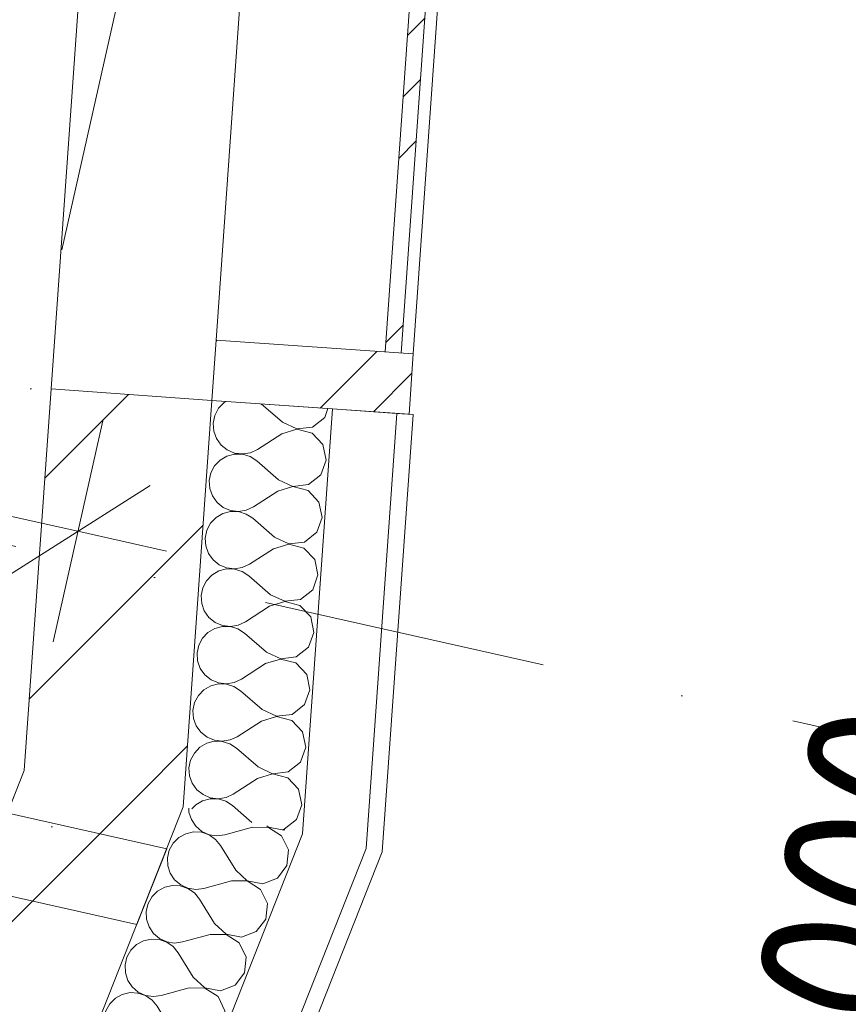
# Model space of a CAD drawing. Header units: millimetres. Extents: x -7213913 to -6930480, y 6129472 to 6353620.
# Tile 122 of 256: x -7186320 to -7185292, y 6170012 to 6171233. Entities that reach past the tile are written whole.
import ezdxf
from ezdxf.enums import TextEntityAlignment as Align

# ---------------------------------------------------------------- set-up
doc = ezdxf.new("R2010")
doc.units = ezdxf.units.MM
doc.header["$MEASUREMENT"] = 0
doc.set_wipeout_variables(frame=1)
doc.linetypes.add('Wipeout_Contour', pattern=[1000, 0, -1000])
doc.linetypes.add('Штрихпунктирная', pattern=[670.277762, 352.777767, -176.388884, 0, -141.111112])
for name, color, linetype in [('S - квартира_помещение.АР', 7, 'Continuous'), ('АР-Стены_внешние_.АР', 7, 'Continuous'), ('АР-Стены_Наружные ВИТРАЖ', 7, 'Continuous'), ('АР-Стены_Перегородки_межквартирные_200.АР', 7, 'Continuous'), ('АР-Чертеж-Оси_Осевые размеры.АР', 7, 'Continuous'), ('АР-Чертеж-Размеры.АР', 7, 'Continuous')]:
    doc.layers.add(name, color=color, linetype=linetype)
for name, color, linetype, lineweight in [('S - квартира_помещение.АР_Ном._пера__2', 8, 'Continuous', 15), ('АР-Стены_внешние_.АР_Ном._пера__1', 7, 'Continuous', 0), ('АР-Стены_Наружные ВИТРАЖ_Ном._пера__120', 7, 'Continuous', 0), ('АР-Стены_Перегородки_межквартирные_200.АР_Ном._пера__1', 7, 'Continuous', 30), ('АР-Чертеж-Оси_Осевые размеры.АР_Ном._пера__120', 7, 'Continuous', 0), ('АР-Чертеж-Размеры.АР_Ном._пера__1', 7, 'Continuous', 0), ('Паспорта Зон Archicad_Ном._пера__1', 7, 'Continuous', 0)]:
    doc.layers.add(name, color=color, linetype=linetype, lineweight=lineweight)
doc.styles.add('РЎР“Р•РќР•Р\xa0Р\x98Р\xa0_РЎРўР\x98Р›Р¬_1', font='txt')
doc.styles.add('РЎР“Р•РќР•Р\xa0Р\x98Р\xa0_РЎРўР\x98Р›Р¬_2', font='calibri.ttf')
doc.styles.add('РЎР“Р•РќР•Р\xa0Р\x98Р\xa0_РЎРўР\x98Р›Р¬_3', font='GOST_Common.ttf')
doc.styles.add('РЎР“Р•РќР•Р\xa0Р\x98Р\xa0_РЎРўР\x98Р›Р¬_5', font='GOTHIC.TTF')
doc.dimstyles.new('СГЕНЕРИР_СТИЛЬ__5', dxfattribs={"dimtxt": 200, "dimasz": 142.5, "dimexe": 0.18, "dimexo": 0.0625, "dimgap": 0, "dimtad": 1, "dimdec": 0, "dimzin": 0, "dimdsep": 46, "dimtxsty": 'РЎР“Р•РќР•Р\xa0Р\x98Р\xa0_РЎРўР\x98Р›Р¬_3', "dimblk": 'ARROWHEAD_6', "dimblk1": 'ARROWHEAD_6', "dimblk2": 'ARROWHEAD_6', "dimcen": 0.09, "dimse1": 1, "dimse2": 1, "dimclrd": 7, "dimclre": 7, "dimclrt": 7, "dimazin": 0, "dimtfac": 1, "dimtdec": 4, "dimtmove": 0, "dimatfit": 3, "dimfxl": 1, "dimtolj": 1, "dimtzin": 0, "dimarcsym": 0})
pattern_1 = [(45, (-6566190.34, 6562677.8), (-176.776695, 176.776695), []), (45, (-6566225.7, 6562713.15), (-176.776695, 176.776695), []), (45, (-6566261.05, 6562748.5), (-176.776695, 176.776695), [])]
pattern_2 = [(45, (-6566190.34, 6562677.8), (-127.279217, 127.279217), [])]

# ---------------------------------------------------------------- blocks, each defined once
blk = doc.blocks.new('Кухня-столовая_1_37_10', base_point=(-7189706.6, 6172379.4))
at = {"layer": 'S - квартира_помещение.АР_Ном._пера__2', "color": 8, "linetype": 'Continuous', "lineweight": 15, "flags": 128}
blk.add_lwpolyline([(-7191575.2, 6171426.9), (-7190722.4, 6171235.4), (-7190722.6, 6171234.4), (-7186334.8, 6170248.9), (-7186314, 6170301.4), (-7186280.6, 6170774.7), (-7186280.6, 6170774.7), (-7186104.1, 6173271.8), (-7188699.2, 6173854.7), (-7193260.6, 6174879.1), (-7193758.1, 6172664.2), (-7191415.5, 6172138)], close=True, dxfattribs=at)
at = {"layer": 'Паспорта Зон Archicad_Ном._пера__1', "color": 7, "lineweight": 0, "style": 'РЎР“Р•РќР•Р\xa0Р\x98Р\xa0_РЎРўР\x98Р›Р¬_1'}
blk.add_attdef('ROOM_NUMBER', text='', height=250, rotation=347.3417, dxfattribs=at).set_placement((-7188108.7, 6171939.1), align=Align.MIDDLE_CENTER)
at = {"layer": 'Паспорта Зон Archicad_Ном._пера__1', "color": 7, "lineweight": 0, "style": 'РЎР“Р•РќР•Р\xa0Р\x98Р\xa0_РЎРўР\x98Р›Р¬_2'}
blk.add_attdef('ROOM_AREA', text='', height=200, rotation=347.3417, dxfattribs=at).set_placement((-7186570.1, 6170465.7), align=Align.MIDDLE_RIGHT)
blk = doc.blocks.new('Навесная Стена_33_10', base_point=(-6566190.3, 6562677.8))
at = {"layer": 'АР-Стены_Наружные ВИТРАЖ_Ном._пера__120', "color": 7, "linetype": 'Continuous', "lineweight": 0, "flags": 128}
for points in [[(-7186013.3, 6171720.7), (-7186075.8, 6170835.4)], [(-7185768.9, 6171703.4), (-7185831.4, 6170818.1)]]:
    blk.add_lwpolyline(points, dxfattribs=at)
at = {"color": 254, "linetype": 'Wipeout_Contour', "lineweight": 0, "ltscale": 37888375.72954094}
blk.add_wipeout([(-7185846.4, 6170819.2), (-7185783.8, 6171704.5), (-7185803.8, 6171705.9), (-7185866.3, 6170820.6)], dxfattribs=at).dxf.layer = 'АР-Стены_Наружные ВИТРАЖ'
at = {"layer": 'АР-Стены_Наружные ВИТРАЖ', "linetype": 'Continuous', "lineweight": 0, "true_color": 0x000000}
h = blk.add_hatch(dxfattribs=at)
h.set_pattern_fill('АЛЮМИНИЙ_000A', color=18, style=0, pattern_type=2)
h.set_pattern_definition(pattern_1)
h.paths.add_polyline_path([(-7185846.4, 6170819.2), (-7185783.8, 6171704.5), (-7185803.8, 6171705.9), (-7185866.3, 6170820.6)])
at = {"layer": 'АР-Стены_Наружные ВИТРАЖ_Ном._пера__120', "color": 7, "linetype": 'Continuous', "lineweight": 0, "flags": 128}
blk.add_lwpolyline([(-7185846.4, 6170819.2), (-7185866.3, 6170820.6), (-7185803.8, 6171705.9), (-7185783.8, 6171704.5)], close=True, dxfattribs=at)
at = {"color": 254, "linetype": 'Wipeout_Contour', "lineweight": 0, "ltscale": 37887540.59897482}
blk.add_wipeout([(-7185831.4, 6170818.1), (-7186075.8, 6170835.4), (-7186081.1, 6170760.6), (-7185836.7, 6170743.3)], dxfattribs=at).dxf.layer = 'АР-Стены_Наружные ВИТРАЖ'
at = {"layer": 'АР-Стены_Наружные ВИТРАЖ', "linetype": 'Continuous', "lineweight": 0, "true_color": 0x000000}
h = blk.add_hatch(dxfattribs=at)
h.set_pattern_fill('АЛЮМИНИЙ_000A', color=18, style=0, pattern_type=2)
h.set_pattern_definition(pattern_1)
h.paths.add_polyline_path([(-7185831.4, 6170818.1), (-7186075.8, 6170835.4), (-7186081.1, 6170760.6), (-7185836.7, 6170743.3)])
at = {"layer": 'АР-Стены_Наружные ВИТРАЖ_Ном._пера__120', "color": 7, "linetype": 'Continuous', "lineweight": 0, "flags": 128}
blk.add_lwpolyline([(-7185831.4, 6170818.1), (-7185836.7, 6170743.3), (-7186081.1, 6170760.6), (-7186075.8, 6170835.4)], close=True, dxfattribs=at)
blk = doc.blocks.new('Стена_36_10', base_point=(-7190744.5, 6171136.8))
at = {"layer": 'АР-Стены_Перегородки_межквартирные_200.АР', "linetype": 'Continuous', "lineweight": 0, "true_color": 0x000000}
h = blk.add_hatch(dxfattribs=at)
h.set_pattern_fill('БУТ__50__000A', color=18, style=0, pattern_type=2)
h.set_pattern_definition([(45, (-6566190.34, 6562677.8), (-169.70563, 169.70563), []), (90, (-6566360.05, 6562847.5), (-216, 0), [0, -144, 0, -216]), (155, (-6566190.34, 6563017.2), (91.285545, 195.76248), [0, -105.6, 0, -182.4])])
h.paths.add_polyline_path([(-7190647, 6171114.9), (-7186174.5, 6170110.4), (-7186137.3, 6170204.5), (-7190625.1, 6171212.5)])
at = {"layer": 'АР-Стены_Перегородки_межквартирные_200.АР_Ном._пера__1', "color": 7, "linetype": 'Continuous', "lineweight": 15, "flags": 128}
for points in [[(-7186137.3, 6170204.5), (-7190625.1, 6171212.5)], [(-7190647, 6171114.9), (-7186174.5, 6170110.4)], [(-7186174.5, 6170110.4), (-7186137.3, 6170204.5)]]:
    blk.add_lwpolyline(points, dxfattribs=at)
blk = doc.blocks.new('Стена_177_10', base_point=(-7186180.8, 6170767.6))
at = {"layer": 'АР-Стены_Перегородки_межквартирные_200.АР', "linetype": 'Continuous', "lineweight": 0, "true_color": 0x000000}
h = blk.add_hatch(dxfattribs=at)
h.set_pattern_fill('БЛОКИ_БЕТОННЫЕ_ЭФФЕКТИВН_28', color=18, style=0, pattern_type=2)
h.set_pattern_definition(pattern_2)
h.paths.add_polyline_path([(-7186280.6, 6170774.7), (-7186314, 6170301.4), (-7186116.7, 6170256.5), (-7186081.1, 6170760.6)])
at = {"layer": 'АР-Стены_Перегородки_межквартирные_200.АР_Ном._пера__1', "color": 7, "linetype": 'Continuous', "lineweight": 15, "flags": 128}
for points in [[(-7186280.6, 6170774.7), (-7186314, 6170301.4)], [(-7186081.1, 6170760.6), (-7186280.6, 6170774.7)], [(-7186116.7, 6170256.5), (-7186081.1, 6170760.6)]]:
    blk.add_lwpolyline(points, dxfattribs=at)
blk = doc.blocks.new('Стена_178_10', base_point=(-7186215.3, 6170279))
at = {"layer": 'АР-Стены_Перегородки_межквартирные_200.АР', "linetype": 'Continuous', "lineweight": 0, "true_color": 0x000000}
h = blk.add_hatch(dxfattribs=at)
h.set_pattern_fill('БЛОКИ_БЕТОННЫЕ_ЭФФЕКТИВН_28', color=18, style=0, pattern_type=2)
h.set_pattern_definition(pattern_2)
h.paths.add_polyline_path([(-7186314, 6170301.4), (-7186489, 6169859), (-7186303, 6169785.5), (-7186116.7, 6170256.5)])
at = {"layer": 'АР-Стены_Перегородки_межквартирные_200.АР_Ном._пера__1', "color": 7, "linetype": 'Continuous', "lineweight": 15, "flags": 128}
for points in [[(-7186314, 6170301.4), (-7186489, 6169859)], [(-7186303, 6169785.5), (-7186116.7, 6170256.5)], [(-7186489, 6169859), (-7186303, 6169785.5)]]:
    blk.add_lwpolyline(points, dxfattribs=at)
blk = doc.blocks.new('*X719', base_point=(-6566190.3, 6562677.8))
at = {"layer": 'АР-Стены_внешние_.АР_Ном._пера__1', "color": 7, "linetype": 'Continuous', "lineweight": 0}
for p, q in [((-7186066, 6170757.8), (-7186072.9, 6170750.7)), ((-7186063.4, 6170759.3), (-7186066, 6170757.8)), ((-7185993.5, 6170733.4), (-7186019.9, 6170756.2)), ((-7186072.9, 6170750.7), (-7186077.5, 6170742)), ((-7185941.1, 6170739.5), (-7185937.2, 6170750.4)), ((-7186077.5, 6170742), (-7186079.5, 6170732.3)), ((-7186079.5, 6170732.3), (-7186078.8, 6170722.5)), ((-7185993.5, 6170733.4), (-7185975.8, 6170725.1)), ((-7185956.4, 6170727.4), (-7185941.1, 6170739.5)), ((-7186078.8, 6170722.5), (-7186075.5, 6170713.2)), ((-7185975.8, 6170724.8), (-7185994.5, 6170719.1)), ((-7185975.8, 6170725.1), (-7185956.4, 6170727.4)), ((-7185957, 6170719.9), (-7185975.8, 6170724.8)), ((-7185943.5, 6170705.7), (-7185957, 6170719.9)), ((-7186075.5, 6170713.2), (-7186069.8, 6170705.2)), ((-7185994.5, 6170719.1), (-7186024.5, 6170699.8)), ((-7186069.8, 6170705.2), (-7186062.1, 6170699.1)), ((-7186062.1, 6170699.1), (-7186053, 6170695.3)), ((-7186053, 6170695.3), (-7186043.2, 6170694.1)), ((-7186043.2, 6170694.1), (-7186033.4, 6170695.6)), ((-7186033.4, 6170695.6), (-7186024.5, 6170699.8)), ((-7185939.5, 6170686.6), (-7185943.5, 6170705.7)), ((-7186071.1, 6170686.5), (-7186077.9, 6170679.4)), ((-7186062.6, 6170691.5), (-7186071.1, 6170686.5)), ((-7186053.1, 6170694), (-7186062.6, 6170691.5)), ((-7186043.2, 6170693.8), (-7186053.1, 6170694)), ((-7186033.8, 6170690.9), (-7186043.2, 6170693.8)), ((-7186025.5, 6170685.5), (-7186033.8, 6170690.9)), ((-7185998.5, 6170662.1), (-7186025.5, 6170685.5)), ((-7185946.2, 6170668.3), (-7185939.5, 6170686.6)), ((-7186082.5, 6170670.7), (-7186084.5, 6170661.1)), ((-7186077.9, 6170679.4), (-7186082.5, 6170670.7)), ((-7186084.5, 6170661.1), (-7186083.9, 6170651.2)), ((-7185998.5, 6170662.1), (-7185980.8, 6170653.9)), ((-7185961.5, 6170656.1), (-7185946.2, 6170668.3)), ((-7186083.9, 6170651.2), (-7186080.5, 6170642)), ((-7185999.5, 6170647.9), (-7186029.5, 6170628.5)), ((-7185980.9, 6170653.6), (-7185999.5, 6170647.9)), ((-7185962, 6170648.6), (-7185980.9, 6170653.6)), ((-7185980.8, 6170653.9), (-7185961.5, 6170656.1)), ((-7185948.5, 6170634.5), (-7185962, 6170648.6)), ((-7186080.5, 6170642), (-7186074.8, 6170633.9)), ((-7185944.5, 6170615.4), (-7185948.5, 6170634.5)), ((-7186074.8, 6170633.9), (-7186067.1, 6170627.8)), ((-7186058.1, 6170622.8), (-7186067.6, 6170620.3)), ((-7186067.1, 6170627.8), (-7186058, 6170624)), ((-7186048.2, 6170622.6), (-7186058.1, 6170622.8)), ((-7186058, 6170624), (-7186048.2, 6170622.8)), ((-7186048.2, 6170622.8), (-7186038.5, 6170624.4)), ((-7186038.8, 6170619.6), (-7186048.2, 6170622.6)), ((-7186038.5, 6170624.4), (-7186029.5, 6170628.5)), ((-7186076.1, 6170615.3), (-7186082.9, 6170608.2)), ((-7186067.6, 6170620.3), (-7186076.1, 6170615.3)), ((-7186030.5, 6170614.3), (-7186038.8, 6170619.6)), ((-7186003.6, 6170590.9), (-7186030.5, 6170614.3)), ((-7185951.2, 6170597), (-7185944.5, 6170615.4)), ((-7186087.5, 6170599.5), (-7186089.6, 6170589.8)), ((-7186082.9, 6170608.2), (-7186087.5, 6170599.5)), ((-7186089.6, 6170589.8), (-7186088.9, 6170580)), ((-7186003.6, 6170590.9), (-7185985.9, 6170582.6)), ((-7185966.5, 6170584.9), (-7185951.2, 6170597)), ((-7186088.9, 6170580), (-7186085.6, 6170570.7)), ((-7186004.6, 6170576.6), (-7186034.6, 6170557.3)), ((-7185985.9, 6170582.3), (-7186004.6, 6170576.6)), ((-7185985.9, 6170582.6), (-7185966.5, 6170584.9)), ((-7185967, 6170577.4), (-7185985.9, 6170582.3)), ((-7185953.6, 6170563.2), (-7185967, 6170577.4)), ((-7186085.6, 6170570.7), (-7186079.8, 6170562.7)), ((-7186079.8, 6170562.7), (-7186072.1, 6170556.6)), ((-7185949.6, 6170544.1), (-7185953.6, 6170563.2)), ((-7186072.7, 6170549), (-7186081.1, 6170544)), ((-7186063.1, 6170551.5), (-7186072.7, 6170549)), ((-7186072.1, 6170556.6), (-7186063, 6170552.8)), ((-7186053.3, 6170551.3), (-7186063.1, 6170551.5)), ((-7186063, 6170552.8), (-7186053.2, 6170551.6)), ((-7186043.8, 6170548.4), (-7186053.3, 6170551.3)), ((-7186053.2, 6170551.6), (-7186043.5, 6170553.1)), ((-7186043.5, 6170553.1), (-7186034.6, 6170557.3)), ((-7186088, 6170536.9), (-7186092.6, 6170528.2)), ((-7186081.1, 6170544), (-7186088, 6170536.9)), ((-7186035.6, 6170543), (-7186043.8, 6170548.4)), ((-7186008.6, 6170519.6), (-7186035.6, 6170543)), ((-7185956.2, 6170525.8), (-7185949.6, 6170544.1)), ((-7186092.6, 6170528.2), (-7186094.6, 6170518.6)), ((-7185971.5, 6170513.6), (-7185956.2, 6170525.8)), ((-7186094.6, 6170518.6), (-7186093.9, 6170508.7)), ((-7186008.6, 6170519.6), (-7185990.9, 6170511.4)), ((-7185990.9, 6170511.4), (-7185971.5, 6170513.6)), ((-7186093.9, 6170508.7), (-7186090.6, 6170499.5)), ((-7186009.6, 6170505.4), (-7186039.6, 6170486)), ((-7185990.9, 6170511.1), (-7186009.6, 6170505.4)), ((-7185972.1, 6170506.1), (-7185990.9, 6170511.1)), ((-7185958.6, 6170492), (-7185972.1, 6170506.1)), ((-7186090.6, 6170499.5), (-7186084.9, 6170491.4)), ((-7186084.9, 6170491.4), (-7186077.2, 6170485.3)), ((-7185954.6, 6170472.9), (-7185958.6, 6170492)), ((-7186077.7, 6170477.8), (-7186086.2, 6170472.8)), ((-7186068.1, 6170480.3), (-7186077.7, 6170477.8)), ((-7186077.2, 6170485.3), (-7186068.1, 6170481.5)), ((-7186068.1, 6170481.5), (-7186058.3, 6170480.3)), ((-7186058.3, 6170480), (-7186068.1, 6170480.3)), ((-7186058.3, 6170480.3), (-7186048.5, 6170481.9)), ((-7186048.9, 6170477.1), (-7186058.3, 6170480)), ((-7186040.6, 6170471.8), (-7186048.9, 6170477.1)), ((-7186048.5, 6170481.9), (-7186039.6, 6170486)), ((-7186093, 6170465.7), (-7186097.6, 6170456.9)), ((-7186086.2, 6170472.8), (-7186093, 6170465.7)), ((-7186013.6, 6170448.4), (-7186040.6, 6170471.8)), ((-7185961.3, 6170454.5), (-7185954.6, 6170472.9)), ((-7186097.6, 6170456.9), (-7186099.6, 6170447.3)), ((-7185976.6, 6170442.4), (-7185961.3, 6170454.5)), ((-7186099.6, 6170447.3), (-7186099, 6170437.5)), ((-7185996, 6170439.8), (-7186014.6, 6170434.1)), ((-7186013.6, 6170448.4), (-7185995.9, 6170440.1)), ((-7185977.1, 6170434.9), (-7185996, 6170439.8)), ((-7185995.9, 6170440.1), (-7185976.6, 6170442.4)), ((-7186099, 6170437.5), (-7186095.6, 6170428.2)), ((-7186095.6, 6170428.2), (-7186089.9, 6170420.2)), ((-7186014.6, 6170434.1), (-7186044.6, 6170414.8)), ((-7185963.6, 6170420.7), (-7185977.1, 6170434.9)), ((-7186089.9, 6170420.2), (-7186082.2, 6170414.1)), ((-7186053.6, 6170410.6), (-7186044.6, 6170414.8)), ((-7185959.6, 6170401.6), (-7185963.6, 6170420.7)), ((-7186082.7, 6170406.5), (-7186091.2, 6170401.5)), ((-7186073.2, 6170409), (-7186082.7, 6170406.5)), ((-7186082.2, 6170414.1), (-7186073.1, 6170410.3)), ((-7186063.3, 6170408.8), (-7186073.2, 6170409)), ((-7186073.1, 6170410.3), (-7186063.3, 6170409.1)), ((-7186063.3, 6170409.1), (-7186053.6, 6170410.6)), ((-7186053.9, 6170405.9), (-7186063.3, 6170408.8)), ((-7186045.6, 6170400.5), (-7186053.9, 6170405.9)), ((-7186098, 6170394.4), (-7186102.6, 6170385.7)), ((-7186091.2, 6170401.5), (-7186098, 6170394.4)), ((-7186018.7, 6170377.1), (-7186045.6, 6170400.5)), ((-7185966.3, 6170383.3), (-7185959.6, 6170401.6)), ((-7186102.6, 6170385.7), (-7186104.7, 6170376.1)), ((-7185981.6, 6170371.1), (-7185966.3, 6170383.3)), ((-7186104.7, 6170376.1), (-7186104, 6170366.2)), ((-7186104, 6170366.2), (-7186100.7, 6170357)), ((-7186001, 6170368.6), (-7186019.7, 6170362.9)), ((-7186018.7, 6170377.1), (-7186001, 6170368.9)), ((-7186001, 6170368.9), (-7185981.6, 6170371.1)), ((-7185982.1, 6170363.6), (-7186001, 6170368.6)), ((-7186100.7, 6170357), (-7186094.9, 6170348.9)), ((-7186019.7, 6170362.9), (-7186049.7, 6170343.5)), ((-7185968.7, 6170349.5), (-7185982.1, 6170363.6)), ((-7186094.9, 6170348.9), (-7186087.2, 6170342.8)), ((-7186087.2, 6170342.8), (-7186078.1, 6170339)), ((-7186058.6, 6170339.4), (-7186049.7, 6170343.5)), ((-7185964.7, 6170330.4), (-7185968.7, 6170349.5)), ((-7186096.2, 6170330.3), (-7186103, 6170323.2)), ((-7186087.7, 6170335.3), (-7186096.2, 6170330.3)), ((-7186078.2, 6170337.8), (-7186087.7, 6170335.3)), ((-7186068.4, 6170337.5), (-7186078.2, 6170337.8)), ((-7186078.1, 6170339), (-7186068.3, 6170337.8)), ((-7186058.9, 6170334.6), (-7186068.4, 6170337.5)), ((-7186068.3, 6170337.8), (-7186058.6, 6170339.4)), ((-7186050.7, 6170329.3), (-7186058.9, 6170334.6)), ((-7186023.7, 6170305.9), (-7186050.7, 6170329.3)), ((-7185971.3, 6170312), (-7185964.7, 6170330.4)), ((-7186103, 6170323.2), (-7186107.6, 6170314.4)), ((-7186107.6, 6170314.4), (-7186109.7, 6170304.8)), ((-7186109.7, 6170304.8), (-7186109, 6170295)), ((-7186023.7, 6170305.9), (-7186006, 6170297.6)), ((-7185986.6, 6170299.9), (-7185971.3, 6170312)), ((-7186109, 6170295), (-7186105.7, 6170285.7)), ((-7186006, 6170297.3), (-7186024.7, 6170291.6)), ((-7186006, 6170297.6), (-7185986.6, 6170299.9)), ((-7185987.1, 6170292.4), (-7186006, 6170297.3)), ((-7185973.7, 6170278.2), (-7185987.1, 6170292.4)), ((-7186105.7, 6170285.7), (-7186100, 6170277.7)), ((-7186024.7, 6170291.6), (-7186054.7, 6170272.3)), ((-7186100, 6170277.7), (-7186092.2, 6170271.6)), ((-7186092.2, 6170271.6), (-7186083.2, 6170267.8)), ((-7186083.2, 6170267.8), (-7186073.4, 6170266.6)), ((-7186073.4, 6170266.6), (-7186063.6, 6170268.1)), ((-7186063.6, 6170268.1), (-7186054.7, 6170272.3)), ((-7185969.7, 6170259.1), (-7185973.7, 6170278.2)), ((-7186101.3, 6170259), (-7186106, 6170254.1)), ((-7186092.8, 6170264), (-7186101.3, 6170259)), ((-7186083.2, 6170266.5), (-7186092.8, 6170264)), ((-7186073.4, 6170266.3), (-7186083.2, 6170266.5)), ((-7186064, 6170263.4), (-7186073.4, 6170266.3)), ((-7186055.7, 6170258), (-7186064, 6170263.4)), ((-7186031.7, 6170237.2), (-7186055.7, 6170258)), ((-7185976.3, 6170240.8), (-7185969.7, 6170259.1)), ((-7185991.6, 6170228.6), (-7185976.3, 6170240.8)), ((-7185993.2, 6170228.5), (-7185991.6, 6170228.6))]:
    blk.add_line(p, q, dxfattribs=at)
blk = doc.blocks.new('Стена_340_10', base_point=(-7186081.1, 6170760.6))
at = {"layer": 'АР-Стены_внешние_.АР_Ном._пера__1', "color": 7, "linetype": 'Continuous', "lineweight": 0}
for p, q in [((-7185968.7, 6170222.9), (-7185931.5, 6170750)), ((-7185889.8, 6170204.9), (-7185851.7, 6170744.4))]:
    blk.add_line(p, q, dxfattribs=at)
at = {"layer": 'АР-Стены_внешние_.АР_Ном._пера__1', "color": 7, "linetype": 'Continuous', "lineweight": 0, "flags": 128}
for points in [[(-7186081.1, 6170760.6), (-7186116.7, 6170256.5)], [(-7185931.5, 6170750), (-7186081.1, 6170760.6)], [(-7185851.7, 6170744.4), (-7185931.5, 6170750)], [(-7185831.7, 6170743), (-7185851.7, 6170744.4)], [(-7185870, 6170200.5), (-7185831.7, 6170743)]]:
    blk.add_lwpolyline(points, dxfattribs=at)
at = {"layer": 'АР-Стены_внешние_.АР', "color": 7, "lineweight": 0}
blk.add_blockref('*X719', (-6566190.3, 6562677.8), dxfattribs=at)
blk = doc.blocks.new('*X721', base_point=(-6566190.3, 6562677.8))
at = {"layer": 'АР-Стены_внешние_.АР_Ном._пера__1', "color": 7, "linetype": 'Continuous', "lineweight": 0}
for p, q in [((-7186109.9, 6170255), (-7186109.7, 6170249.9)), ((-7186109.7, 6170249.9), (-7186106.7, 6170240.6)), ((-7186106.7, 6170240.6), (-7186101.2, 6170232.4)), ((-7186101.2, 6170232.4), (-7186093.6, 6170226)), ((-7186030.7, 6170231.2), (-7186065.2, 6170221.8)), ((-7186011.2, 6170231), (-7186030.7, 6170231.2)), ((-7186012.9, 6170233), (-7186011.1, 6170231.2)), ((-7186011.1, 6170231.2), (-7185991.9, 6170227.6)), ((-7186113.5, 6170223.2), (-7186122.2, 6170218.4)), ((-7186103.9, 6170225.4), (-7186113.5, 6170223.2)), ((-7186094.1, 6170224.9), (-7186103.9, 6170225.4)), ((-7186084.8, 6170221.7), (-7186094.1, 6170224.9)), ((-7186093.6, 6170226), (-7186084.7, 6170221.9)), ((-7186076.7, 6170216.1), (-7186084.8, 6170221.7)), ((-7186084.7, 6170221.9), (-7186074.9, 6170220.5)), ((-7186074.9, 6170220.5), (-7186065.2, 6170221.8)), ((-7185994.7, 6170220.5), (-7186011.2, 6170231)), ((-7185986.1, 6170203), (-7185994.7, 6170220.5)), ((-7185991.9, 6170227.6), (-7185990.9, 6170227.9)), ((-7186129.2, 6170211.5), (-7186134.1, 6170202.9)), ((-7186122.2, 6170218.4), (-7186129.2, 6170211.5)), ((-7186070.4, 6170208.5), (-7186076.7, 6170216.1)), ((-7186051.7, 6170178), (-7186070.4, 6170208.5)), ((-7186134.1, 6170202.9), (-7186136.4, 6170193.3)), ((-7185988.1, 6170183.6), (-7185986.1, 6170203)), ((-7186136.4, 6170193.3), (-7186136, 6170183.5)), ((-7186136, 6170183.5), (-7186132.9, 6170174.1)), ((-7185999.9, 6170168.1), (-7185988.1, 6170183.6)), ((-7186132.9, 6170174.1), (-7186127.4, 6170166)), ((-7186051.7, 6170178), (-7186037.4, 6170164.8)), ((-7186130.2, 6170158.9), (-7186139.8, 6170156.7)), ((-7186120.4, 6170158.4), (-7186130.2, 6170158.9)), ((-7186127.4, 6170166), (-7186119.9, 6170159.6)), ((-7186111, 6170155.3), (-7186120.4, 6170158.4)), ((-7186119.9, 6170159.6), (-7186110.9, 6170155.5)), ((-7186057, 6170164.7), (-7186091.4, 6170155.3)), ((-7186037.5, 6170164.6), (-7186057, 6170164.7)), ((-7186021, 6170154.1), (-7186037.5, 6170164.6)), ((-7186037.4, 6170164.8), (-7186018.2, 6170161.1)), ((-7186018.2, 6170161.1), (-7185999.9, 6170168.1)), ((-7186148.5, 6170152), (-7186155.5, 6170145.1)), ((-7186139.8, 6170156.7), (-7186148.5, 6170152)), ((-7186102.9, 6170149.7), (-7186111, 6170155.3)), ((-7186110.9, 6170155.5), (-7186101.2, 6170154.1)), ((-7186096.7, 6170142), (-7186102.9, 6170149.7)), ((-7186101.2, 6170154.1), (-7186091.4, 6170155.3)), ((-7186012.4, 6170136.6), (-7186021, 6170154.1)), ((-7186160.3, 6170136.5), (-7186162.7, 6170126.9)), ((-7186155.5, 6170145.1), (-7186160.3, 6170136.5)), ((-7186078, 6170111.6), (-7186096.7, 6170142)), ((-7186014.3, 6170117.2), (-7186012.4, 6170136.6)), ((-7186162.7, 6170126.9), (-7186162.3, 6170117.1)), ((-7186162.3, 6170117.1), (-7186159.2, 6170107.7)), ((-7186078, 6170111.6), (-7186063.6, 6170098.4)), ((-7186026.2, 6170101.7), (-7186014.3, 6170117.2)), ((-7186159.2, 6170107.7), (-7186153.7, 6170099.5)), ((-7186153.7, 6170099.5), (-7186146.2, 6170093.2)), ((-7186083.2, 6170098.3), (-7186117.7, 6170088.9)), ((-7186063.7, 6170098.1), (-7186083.2, 6170098.3)), ((-7186047.2, 6170087.7), (-7186063.7, 6170098.1)), ((-7186063.6, 6170098.4), (-7186044.5, 6170094.7)), ((-7186044.5, 6170094.7), (-7186026.2, 6170101.7)), ((-7186174.7, 6170085.6), (-7186181.7, 6170078.7)), ((-7186166.1, 6170090.3), (-7186174.7, 6170085.6)), ((-7186156.5, 6170092.5), (-7186166.1, 6170090.3)), ((-7186146.7, 6170092), (-7186156.5, 6170092.5)), ((-7186137.3, 6170088.8), (-7186146.7, 6170092)), ((-7186146.2, 6170093.2), (-7186137.2, 6170089.1)), ((-7186129.2, 6170083.2), (-7186137.3, 6170088.8)), ((-7186137.2, 6170089.1), (-7186127.5, 6170087.6)), ((-7186127.5, 6170087.6), (-7186117.7, 6170088.9)), ((-7186038.7, 6170070.2), (-7186047.2, 6170087.7)), ((-7186181.7, 6170078.7), (-7186186.6, 6170070.1)), ((-7186123, 6170075.6), (-7186129.2, 6170083.2)), ((-7186104.3, 6170045.2), (-7186123, 6170075.6)), ((-7186186.6, 6170070.1), (-7186188.9, 6170060.5)), ((-7186188.9, 6170060.5), (-7186188.5, 6170050.7)), ((-7186040.6, 6170050.7), (-7186038.7, 6170070.2)), ((-7186188.5, 6170050.7), (-7186185.5, 6170041.3)), ((-7186052.5, 6170035.2), (-7186040.6, 6170050.7)), ((-7186185.5, 6170041.3), (-7186180, 6170033.1)), ((-7186104.3, 6170045.2), (-7186089.9, 6170032)), ((-7186192.4, 6170023.9), (-7186201, 6170019.2)), ((-7186182.8, 6170026.1), (-7186192.4, 6170023.9)), ((-7186172.9, 6170025.6), (-7186182.8, 6170026.1)), ((-7186180, 6170033.1), (-7186172.5, 6170026.7)), ((-7186163.6, 6170022.4), (-7186172.9, 6170025.6)), ((-7186172.5, 6170026.7), (-7186163.5, 6170022.7)), ((-7186109.5, 6170031.9), (-7186144, 6170022.5)), ((-7186090, 6170031.7), (-7186109.5, 6170031.9)), ((-7186073.5, 6170021.3), (-7186090, 6170031.7)), ((-7186089.9, 6170032), (-7186070.7, 6170028.3)), ((-7186070.7, 6170028.3), (-7186052.5, 6170035.2)), ((-7186208, 6170012.2), (-7186212.9, 6170003.7)), ((-7186201, 6170019.2), (-7186208, 6170012.2)), ((-7186155.5, 6170016.8), (-7186163.6, 6170022.4)), ((-7186163.5, 6170022.7), (-7186153.7, 6170021.2)), ((-7186149.2, 6170009.2), (-7186155.5, 6170016.8)), ((-7186153.7, 6170021.2), (-7186144, 6170022.5)), ((-7186065, 6170003.7), (-7186073.5, 6170021.3)), ((-7186212.9, 6170003.7), (-7186215.2, 6169994.1)), ((-7186130.5, 6169978.8), (-7186149.2, 6170009.2)), ((-7186066.9, 6169984.3), (-7186065, 6170003.7)), ((-7186215.2, 6169994.1), (-7186214.8, 6169984.2)), ((-7186214.8, 6169984.2), (-7186211.8, 6169974.9)), ((-7186211.8, 6169974.9), (-7186206.3, 6169966.7)), ((-7186130.5, 6169978.8), (-7186116.2, 6169965.6)), ((-7186078.8, 6169968.8), (-7186066.9, 6169984.3)), ((-7186206.3, 6169966.7), (-7186198.7, 6169960.3)), ((-7186135.8, 6169965.5), (-7186170.2, 6169956.1)), ((-7186116.3, 6169965.3), (-7186135.8, 6169965.5)), ((-7186099.8, 6169954.9), (-7186116.3, 6169965.3)), ((-7186116.2, 6169965.6), (-7186097, 6169961.9)), ((-7186097, 6169961.9), (-7186078.8, 6169968.8)), ((-7186227.3, 6169952.7), (-7186234.3, 6169945.8)), ((-7186218.6, 6169957.5), (-7186227.3, 6169952.7)), ((-7186209, 6169959.7), (-7186218.6, 6169957.5)), ((-7186199.2, 6169959.2), (-7186209, 6169959.7)), ((-7186189.9, 6169956), (-7186199.2, 6169959.2)), ((-7186198.7, 6169960.3), (-7186189.8, 6169956.3)), ((-7186181.8, 6169950.4), (-7186189.9, 6169956)), ((-7186189.8, 6169956.3), (-7186180, 6169954.8)), ((-7186175.5, 6169942.8), (-7186181.8, 6169950.4)), ((-7186180, 6169954.8), (-7186170.2, 6169956.1)), ((-7186091.2, 6169937.3), (-7186099.8, 6169954.9)), ((-7186234.3, 6169945.8), (-7186239.2, 6169937.2)), ((-7186156.8, 6169912.4), (-7186175.5, 6169942.8)), ((-7186239.2, 6169937.2), (-7186241.5, 6169927.7)), ((-7186241.5, 6169927.7), (-7186241.1, 6169917.8)), ((-7186093.2, 6169917.9), (-7186091.2, 6169937.3)), ((-7186241.1, 6169917.8), (-7186238, 6169908.4)), ((-7186105, 6169902.4), (-7186093.2, 6169917.9)), ((-7186238, 6169908.4), (-7186232.5, 6169900.3)), ((-7186156.8, 6169912.4), (-7186142.4, 6169899.1)), ((-7186123.3, 6169895.5), (-7186105, 6169902.4)), ((-7186244.9, 6169891.1), (-7186253.6, 6169886.3)), ((-7186235.3, 6169893.3), (-7186244.9, 6169891.1)), ((-7186225.5, 6169892.8), (-7186235.3, 6169893.3)), ((-7186232.5, 6169900.3), (-7186225, 6169893.9)), ((-7186216.1, 6169889.6), (-7186225.5, 6169892.8)), ((-7186225, 6169893.9), (-7186216, 6169889.8)), ((-7186208, 6169884), (-7186216.1, 6169889.6)), ((-7186216, 6169889.8), (-7186206.3, 6169888.4)), ((-7186206.3, 6169888.4), (-7186196.5, 6169889.6)), ((-7186162.1, 6169899.1), (-7186196.5, 6169889.6)), ((-7186142.6, 6169898.9), (-7186162.1, 6169899.1)), ((-7186126.1, 6169888.4), (-7186142.6, 6169898.9)), ((-7186142.4, 6169899.1), (-7186123.3, 6169895.5)), ((-7186260.6, 6169879.4), (-7186265.4, 6169870.8)), ((-7186253.6, 6169886.3), (-7186260.6, 6169879.4)), ((-7186201.8, 6169876.4), (-7186208, 6169884)), ((-7186117.5, 6169870.9), (-7186126.1, 6169888.4)), ((-7186265.4, 6169870.8), (-7186267.8, 6169861.2)), ((-7186183.1, 6169845.9), (-7186201.8, 6169876.4)), ((-7186119.4, 6169851.5), (-7186117.5, 6169870.9)), ((-7186267.8, 6169861.2), (-7186267.4, 6169851.4)), ((-7186267.4, 6169851.4), (-7186264.3, 6169842)), ((-7186264.3, 6169842), (-7186258.8, 6169833.9)), ((-7186183.1, 6169845.9), (-7186168.7, 6169832.7)), ((-7186131.3, 6169836), (-7186119.4, 6169851.5)), ((-7186258.8, 6169833.9), (-7186251.3, 6169827.5)), ((-7186188.3, 6169832.6), (-7186222.8, 6169823.2)), ((-7186168.8, 6169832.5), (-7186188.3, 6169832.6)), ((-7186152.3, 6169822), (-7186168.8, 6169832.5)), ((-7186168.7, 6169832.7), (-7186149.6, 6169829)), ((-7186149.6, 6169829), (-7186131.3, 6169836)), ((-7186279.8, 6169819.9), (-7186286.8, 6169813)), ((-7186271.2, 6169824.6), (-7186279.8, 6169819.9)), ((-7186261.6, 6169826.8), (-7186271.2, 6169824.6)), ((-7186251.8, 6169826.3), (-7186261.6, 6169826.8)), ((-7186242.4, 6169823.2), (-7186251.8, 6169826.3)), ((-7186251.3, 6169827.5), (-7186242.3, 6169823.4)), ((-7186234.3, 6169817.6), (-7186242.4, 6169823.2)), ((-7186242.3, 6169823.4), (-7186232.6, 6169822)), ((-7186228.1, 6169809.9), (-7186234.3, 6169817.6)), ((-7186232.6, 6169822), (-7186222.8, 6169823.2)), ((-7186143.8, 6169804.5), (-7186152.3, 6169822)), ((-7186291.7, 6169804.4), (-7186294, 6169794.8)), ((-7186286.8, 6169813), (-7186291.7, 6169804.4)), ((-7186209.4, 6169779.5), (-7186228.1, 6169809.9)), ((-7186145.7, 6169785.1), (-7186143.8, 6169804.5)), ((-7186294, 6169794.8), (-7186293.6, 6169785)), ((-7186293.6, 6169785), (-7186292.4, 6169781.3)), ((-7186209.4, 6169779.5), (-7186195, 6169766.3)), ((-7186157.6, 6169769.6), (-7186145.7, 6169785.1)), ((-7186175.8, 6169762.6), (-7186157.6, 6169769.6)), ((-7186214.6, 6169766.2), (-7186238.2, 6169759.8)), ((-7186195.1, 6169766), (-7186214.6, 6169766.2)), ((-7186178.6, 6169755.6), (-7186195.1, 6169766)), ((-7186195, 6169766.3), (-7186175.8, 6169762.6)), ((-7186170, 6169738.1), (-7186178.6, 6169755.6)), ((-7186170.6, 6169733.1), (-7186170, 6169738.1))]:
    blk.add_line(p, q, dxfattribs=at)
blk = doc.blocks.new('Стена_341_10', base_point=(-7186116.7, 6170256.5))
at = {"layer": 'АР-Стены_внешние_.АР_Ном._пера__1', "color": 7, "linetype": 'Continuous', "lineweight": 0}
for p, q in [((-7186163.5, 6169730.3), (-7185968.7, 6170222.9)), ((-7186089.2, 6169700.9), (-7185889.8, 6170204.9))]:
    blk.add_line(p, q, dxfattribs=at)
at = {"layer": 'АР-Стены_внешние_.АР_Ном._пера__1', "color": 7, "linetype": 'Continuous', "lineweight": 0, "flags": 128}
for points in [[(-7186116.7, 6170256.5), (-7186303, 6169785.5)], [(-7186070.6, 6169693.5), (-7185870, 6170200.5)], [(-7186163.5, 6169730.3), (-7186303, 6169785.5)], [(-7186089.2, 6169700.9), (-7186163.5, 6169730.3)], [(-7186070.6, 6169693.5), (-7186089.2, 6169700.9)]]:
    blk.add_lwpolyline(points, dxfattribs=at)
at = {"layer": 'АР-Стены_внешние_.АР', "color": 7, "lineweight": 0}
blk.add_blockref('*X721', (-6566190.3, 6562677.8), dxfattribs=at)
blk = doc.blocks.new('*D914', base_point=(-6566190.3, 6562677.8))
at = {"layer": 'АР-Чертеж-Размеры.АР_Ном._пера__1', "color": 7, "linetype": 'Continuous', "lineweight": 0, "transparency": 16777216}
for p, q in [((-7185027.2, 6170639.2), (-7185051.9, 6170529.4)), ((-7184995.1, 6170439.8), (-7185108.6, 6170619)), ((-7185189.1, 6170560.2), (-7184914.7, 6170498.6)), ((-7185051.9, 6170529.4), (-7185271, 6169553.7)), ((-7185327.8, 6169643.3), (-7185214.3, 6169464.1)), ((-7185408.2, 6169584.5), (-7185133.8, 6169522.9)), ((-7185271, 6169553.7), (-7185295.7, 6169443.9))]:
    blk.add_line(p, q, dxfattribs=at)
at = {"layer": 'АР-Чертеж-Размеры.АР_Ном._пера__1', "color": 7, "lineweight": 0, "transparency": 16777216, "insert": (-7185265.7, 6169759.8), "char_height": 200, "attachment_point": 7, "rotation": 77.3417, "style": 'РЎР“Р•РќР•Р\xa0Р\x98Р\xa0_РЎРўР\x98Р›Р¬_3'}
blk.add_mtext('\\A1;{\\pql;\\fGOST Common|b0|i0|c204|p0;\\W1.000000;1\xa0000}', dxfattribs=at)
blk = doc.blocks.new('ARROWHEAD_6')
at = {"color": 0, "linetype": 'Continuous', "lineweight": 0}
for p, q in [((-0.5, -0.5), (0.5, 0.5)), ((0, 0), (-1, 0))]:
    blk.add_line(p, q, dxfattribs=at)
blk = doc.blocks.new('*D1111', base_point=(-6566190.3, 6562677.8))
at = {"layer": 'АР-Чертеж-Размеры.АР_Ном._пера__1', "color": 7, "linetype": 'Continuous', "lineweight": 0, "transparency": 16777216}
for p, q in [((-7190612.9, 6171722.8), (-7190674.6, 6171448.4)), ((-7190733.4, 6171528.8), (-7190554.1, 6171642.3)), ((-7186247.4, 6170598.2), (-7190643.8, 6171585.6)), ((-7186216.5, 6170735.4), (-7186278.2, 6170461)), ((-7186337, 6170541.4), (-7186157.7, 6170654.9)), ((-7186137.6, 6170573.5), (-7186247.4, 6170598.2))]:
    blk.add_line(p, q, dxfattribs=at)
at = {"layer": 'АР-Чертеж-Размеры.АР_Ном._пера__1', "color": 7, "lineweight": 0, "transparency": 16777216, "insert": (-7188756.9, 6171202.8), "char_height": 200, "attachment_point": 7, "rotation": 347.3417, "style": 'РЎР“Р•РќР•Р\xa0Р\x98Р\xa0_РЎРўР\x98Р›Р¬_3'}
blk.add_mtext('\\A1;{\\pql;\\fGOST Common|b0|i0|c204|p0;\\W1.000000;4\xa0506}', dxfattribs=at)
blk = doc.blocks.new('*D1112', base_point=(-6566190.3, 6562677.8))
at = {"layer": 'АР-Чертеж-Размеры.АР_Ном._пера__1', "color": 7, "linetype": 'Continuous', "lineweight": 0, "transparency": 16777216}
for p, q in [((-7191466.7, 6171914.5), (-7191528.3, 6171640.1)), ((-7191407.9, 6171834.1), (-7191587.1, 6171720.6)), ((-7191497.5, 6171777.3), (-7191607.3, 6171802)), ((-7190643.8, 6171585.6), (-7191497.5, 6171777.3)), ((-7190612.9, 6171722.8), (-7190674.6, 6171448.4)), ((-7190733.4, 6171528.8), (-7190554.1, 6171642.3)), ((-7186247.4, 6170598.2), (-7190643.8, 6171585.6))]:
    blk.add_line(p, q, dxfattribs=at)
at = {"layer": 'АР-Чертеж-Размеры.АР_Ном._пера__1', "color": 7, "lineweight": 0, "transparency": 16777216, "insert": (-7191268.8, 6171767), "char_height": 200, "attachment_point": 7, "rotation": 347.3417, "style": 'РЎР“Р•РќР•Р\xa0Р\x98Р\xa0_РЎРўР\x98Р›Р¬_3'}
blk.add_mtext('\\A1;{\\pql;\\fGOST Common|b0|i0|c204|p0;\\W1.000000;875}', dxfattribs=at)
blk = doc.blocks.new('Стандартный Маркер Сетки[184]_10', base_point=(-7209883.2, 6175870.7))
at = {"layer": 'АР-Чертеж-Оси_Осевые размеры.АР_Ном._пера__120', "color": 7, "linetype": 'Штрихпунктирная', "lineweight": 0}
blk.add_line((-7208907.5, 6175651.5), (-7184807, 6170238.7), dxfattribs=at)
at = {"layer": 'АР-Чертеж-Оси_Осевые размеры.АР_Ном._пера__120', "color": 7, "lineweight": 0, "style": 'РЎР“Р•РќР•Р\xa0Р\x98Р\xa0_РЎРўР\x98Р›Р¬_5'}
blk.add_attdef('AC_MarkerText_1', text='', height=350, rotation=347.3417, dxfattribs=at).set_placement((-7210301.2, 6176161.3), align=Align.TOP_CENTER)
blk = doc.blocks.new('Стандартный Маркер Сетки[208]_10', base_point=(-7209883.2, 6175870.7))
at = {"layer": 'АР-Чертеж-Оси_Осевые размеры.АР_Ном._пера__120', "color": 7, "linetype": 'Штрихпунктирная', "lineweight": 0}
blk.add_line((-7208907.5, 6175651.5), (-7184807, 6170238.7), dxfattribs=at)
at = {"layer": 'АР-Чертеж-Оси_Осевые размеры.АР_Ном._пера__120', "color": 7, "lineweight": 0, "style": 'РЎР“Р•РќР•Р\xa0Р\x98Р\xa0_РЎРўР\x98Р›Р¬_5'}
blk.add_attdef('AC_MarkerText_1', text='', height=350, rotation=347.3417, dxfattribs=at).set_placement((-7210301.2, 6176161.3), align=Align.TOP_CENTER)
blk = doc.blocks.new('Стандартный Маркер Сетки[226]_10', base_point=(-7179800.8, 6199738.6))
at = {"layer": 'АР-Чертеж-Оси_Осевые размеры.АР_Ном._пера__120', "color": 7, "linetype": 'Штрихпунктирная', "lineweight": 0}
blk.add_line((-7180020, 6198762.9), (-7194792, 6132990.9), dxfattribs=at)
at = {"layer": 'АР-Чертеж-Оси_Осевые размеры.АР_Ном._пера__120', "color": 7, "lineweight": 0, "style": 'РЎР“Р•РќР•Р\xa0Р\x98Р\xa0_РЎРўР\x98Р›Р¬_5'}
blk.add_attdef('AC_MarkerText_1', text='', height=350, rotation=347.3417, dxfattribs=at).set_placement((-7195050.8, 6131708.4), align=Align.TOP_CENTER)

msp = doc.modelspace()

# ---------------------------------------------------------------- linework, layer by layer
at = {"layer": 'S - квартира_помещение.АР', "color": 254, "linetype": 'Continuous', "lineweight": 0, "true_color": 0xd8d8d8, "flags": 128}
msp.add_lwpolyline([(-7191575.2, 6171426.9), (-7190722.4, 6171235.4), (-7190722.6, 6171234.4), (-7186334.8, 6170248.9), (-7186314, 6170301.4), (-7186280.6, 6170774.7), (-7186280.6, 6170774.7), (-7186104.1, 6173271.8), (-7188699.2, 6173854.7), (-7193260.6, 6174879.1), (-7193758.1, 6172664.2), (-7191415.5, 6172138)], close=True, dxfattribs=at)

# ---------------------------------------------------------------- block references
at = {"layer": 'S - квартира_помещение.АР', "color": 7, "linetype": 'Continuous', "lineweight": 0}
msp.add_blockref('Кухня-столовая_1_37_10', (-7189706.6, 6172379.4), dxfattribs=at)
at = {"layer": 'АР-Стены_внешние_.АР', "color": 7, "lineweight": 0}
msp.add_blockref('Стена_341_10', (-7186116.7, 6170256.5), dxfattribs=at)
at = {"layer": 'АР-Стены_Наружные ВИТРАЖ', "linetype": 'Continuous', "lineweight": 0}
msp.add_blockref('Навесная Стена_33_10', (-6566190.3, 6562677.8), dxfattribs=at)
at = {"layer": 'АР-Стены_Перегородки_межквартирные_200.АР', "color": 7, "lineweight": 0}
for name, p in [('Стена_36_10', (-7190744.5, 6171136.8)), ('Стена_178_10', (-7186215.3, 6170279))]:
    msp.add_blockref(name, p, dxfattribs=at)

# ---------------------------------------------------------------- dimensions: what is measured, and where the dimension line sits
at = {"layer": 'АР-Чертеж-Размеры.АР', "color": 7, "linetype": 'Continuous', "lineweight": 0}
for base, p1, p2, angle, picture, middle, turn in [((-7191497.5, 6171777.3), (-7190722.6, 6171234.4), (-7191569.8, 6171455.2), 167.3417, '*D1112', (-7191024.1, 6171814.5), 347.3417), ((-7190643.8, 6171585.6), (-7186314, 6170301.4), (-7190722.6, 6171234.4), 167.3417, '*D1111', (-7188400.2, 6171225.2), 347.3417), ((-7185271, 6169553.7), (-7185539.7, 6170639), (-7185758.9, 6169663.2), 257.3417, '*D914', (-7185288.1, 6170116.5), 77.3417)]:
    dim = msp.add_linear_dim(base=base, p1=p1, p2=p2, angle=angle, dimstyle='СГЕНЕРИР_СТИЛЬ__5', dxfattribs=at)
    dim.commit()
    dim.dimension.update_dxf_attribs({"geometry": picture, "text_midpoint": middle, "dimtype": 160, "text_rotation": turn})

# ---------------------------------------------------------------- next in the draw order: block references
at = {"layer": 'АР-Стены_внешние_.АР', "color": 7, "lineweight": 0}
msp.add_blockref('Стена_340_10', (-7186081.1, 6170760.6), dxfattribs=at)
at = {"layer": 'АР-Стены_Перегородки_межквартирные_200.АР', "color": 7, "lineweight": 0}
msp.add_blockref('Стена_177_10', (-7186180.8, 6170767.6), dxfattribs=at)
at = {"layer": 'АР-Чертеж-Оси_Осевые размеры.АР', "color": 8, "linetype": 'Continuous', "lineweight": 15}
for name, p in [('Стандартный Маркер Сетки[226]_10', (-7179800.8, 6199738.6)), ('Стандартный Маркер Сетки[184]_10', (-7209883.2, 6175870.7)), ('Стандартный Маркер Сетки[208]_10', (-7209883.2, 6175870.7))]:
    msp.add_blockref(name, p, dxfattribs=at)

doc.saveas('drawing.dxf')
